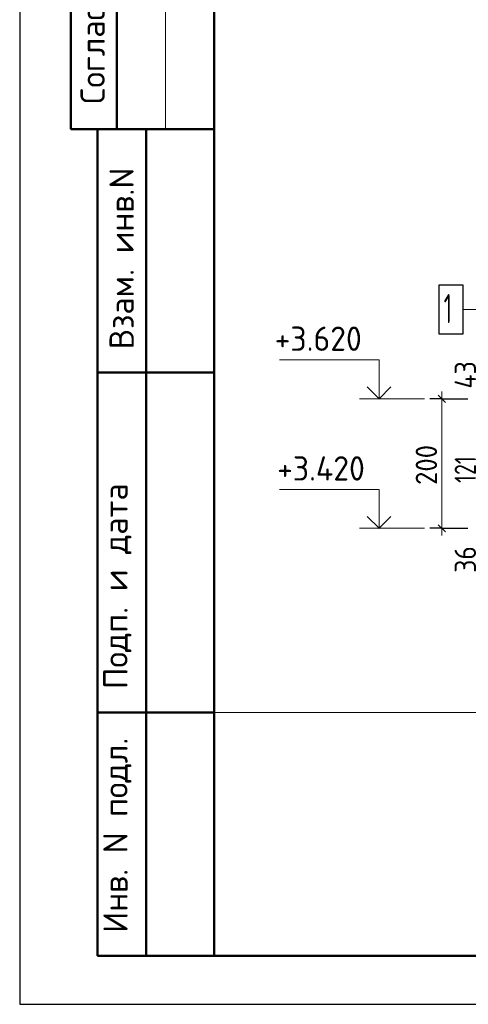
# Model space of a CAD drawing. Header units: millimetres. Extents: x 0 to 42000, y 0 to 29700.
# Tile 1 of 64: x 0 to 4612, y 0 to 10127. Entities that reach past the tile are written whole.
import ezdxf

# ---------------------------------------------------------------- set-up
doc = ezdxf.new("R2010")
doc.units = ezdxf.units.MM
for name, color, linetype, lineweight in [('Standard', 7, 'Continuous', 25), ('Размерная линия_ общее', 7, 'Continuous', 13), ('Фоновоя арматура Х1', 7, 'Continuous', 25)]:
    doc.layers.add(name, color=color, linetype=linetype, lineweight=lineweight)
doc.styles.add('ISOCPEUR', font='txt')

msp = doc.modelspace()

# ---------------------------------------------------------------- linework, layer by layer
at = {"layer": 'Standard', "color": 7, "linetype": 'Continuous', "lineweight": 25, "transparency": 33554687}
msp.add_line((2000, 29200), (2000, 1058), dxfattribs=at)
at = {"layer": 'Standard', "color": 7, "linetype": 'Continuous', "lineweight": 50, "transparency": 33554687}
for p, q in [((527, 15500), (527, 9000)), ((527, 15500), (527, 9000)), ((1000, 15500), (1000, 9000)), ((0, 9000), (6, 9000)), ((527, 9000), (2000, 9000)), ((800, 500), (800, 9000)), ((800, 500), (800, 9000)), ((1300, 500), (1300, 9000)), ((800, 6500), (2000, 6500)), ((800, 3000), (2000, 3000)), ((2000, 500), (800, 500))]:
    msp.add_line(p, q, dxfattribs=at)
at = {"layer": 'Standard', "color": 7, "linetype": 'Continuous', "lineweight": 13, "transparency": 33554687}
for p, q in [((1500, 15500), (1500, 9000)), ((3494, 6229), (4161, 6229)), ((3494, 4896), (4161, 4896))]:
    msp.add_line(p, q, dxfattribs=at)
at = {"layer": 'Standard', "color": 7, "linetype": 'Continuous', "lineweight": 25, "transparency": 33554687}
msp.add_lwpolyline([(0, 0), (42000, 0), (42000, 29700), (0, 29700), (0, 0)], close=True, dxfattribs=at)
at = {"layer": 'Standard', "color": 7, "linetype": 'Continuous', "lineweight": 50, "transparency": 33554687}
msp.add_lwpolyline([(2000, 29200), (41500, 29200), (41500, 500), (2000, 500), (2000, 29200)], close=True, dxfattribs=at)
at = {"layer": 'Standard', "color": 7, "linetype": 'Continuous', "lineweight": 13, "transparency": 33554687}
for points in [[(41500, 29200), (2000, 29200), (2000, 3000), (41500, 3000), (41500, 29200)], [(6011, 5942), (6294, 6225), (6294, 7146), (4559, 7146)], [(3694, 6229), (3694, 6629), (2671, 6629)], [(3694, 4896), (3694, 5296), (2671, 5296)]]:
    msp.add_lwpolyline(points, dxfattribs=at)
at = {"layer": 'Standard', "color": 7, "linetype": 'Continuous', "lineweight": 35, "transparency": 33554687}
for points in [[(3815, 6350), (3694, 6229), (3573, 6350)], [(3815, 5017), (3694, 4896), (3573, 5017)]]:
    msp.add_lwpolyline(points, dxfattribs=at)
at = {"layer": 'Размерная линия_ общее', "color": 7, "linetype": 'Continuous', "lineweight": 13, "transparency": 33554687}
for p, q in [((4341, 6229), (4341, 6304)), ((4341, 4896), (4341, 4821))]:
    msp.add_line(p, q, dxfattribs=at)
at = {"layer": 'Размерная линия_ общее', "color": 253, "linetype": 'Continuous', "lineweight": -3, "true_color": 0xa0a0a0, "transparency": 33554687}
for p, q in [((4341, 6229), (4216, 6229)), ((4341, 6229), (4466, 6229)), ((4341, 6229), (4608, 6229)), ((4341, 4896), (4216, 4896)), ((4341, 4896), (4466, 4896)), ((4341, 4896), (4608, 4896))]:
    msp.add_line(p, q, dxfattribs=at)
at = {"layer": 'Размерная линия_ общее', "color": 7, "linetype": 'Continuous', "lineweight": 25, "transparency": 33554687}
for p, q in [((4303, 6266), (4378, 6191)), ((4303, 4933), (4378, 4858))]:
    msp.add_line(p, q, dxfattribs=at)
at = {"layer": 'Размерная линия_ общее', "color": 7, "linetype": 'Continuous', "lineweight": 13, "transparency": 33554687}
msp.add_lwpolyline([(4341, 6229), (4341, 5257), (4341, 5257), (4341, 4896)], dxfattribs=at)
at = {"layer": 'Фоновоя арматура Х1', "color": 7, "linetype": 'Continuous', "lineweight": 25, "transparency": 33554687}
msp.add_lwpolyline([(4309, 6896), (4559, 6896), (4559, 7396), (4309, 7396), (4309, 6896)], dxfattribs=at)

# ---------------------------------------------------------------- texts
at = {"layer": 'Standard', "color": 7, "linetype": 'Continuous', "lineweight": 50, "transparency": 33554687, "char_height": 250, "attachment_point": 7, "rotation": 90, "style": 'ISOCPEUR'}
for s, insert, width in [('\\A1;{\\fISOCPEUR|i0|b0;\\H250.000000;\\W1.000000;\\C7;Согласовано}\\P', (875, 9261), 2071.88), ('\\A1;{\\fISOCPEUR|i0|b0;\\H250.000000;\\W1.000000;\\C7;Взам. инв.N}\\P', (1173, 6736), 1909.1), ('\\A1;{\\fISOCPEUR|i0|b0;\\H250.000000;\\W1.000000;\\C7;Подп. и дата}\\P', (1149, 3242), 2197.06), ('\\A1;{\\fISOCPEUR|i0|b0;\\H250.000000;\\W1.000000;\\C7;Инв. N подл.}\\P', (1149, 734), 2021.79)]:
    msp.add_mtext(s, dxfattribs=dict(at, insert=insert, width=width))
at = {"layer": 'Standard', "color": 7, "linetype": 'Continuous', "lineweight": 25, "transparency": 33554687, "char_height": 250, "attachment_point": 7, "style": 'ISOCPEUR'}
for s, insert, width in [('\\W0.95;+3.620', (2621, 6721), 1067.87), ('\\W0.95;+3.420', (2646, 5387), 1093.06)]:
    msp.add_mtext(s, dxfattribs=dict(at, insert=insert, width=width))
at = {"layer": 'Размерная линия_ общее', "color": 7, "linetype": 'Continuous', "lineweight": 25, "transparency": 33554687, "char_height": 220, "attachment_point": 7, "rotation": 90, "style": 'ISOCPEUR'}
for s, insert, width in [('\\W0.88;43', (4691, 6333), 426.8), ('\\W0.91;200', (4291, 5342), 561.98), ('\\W0.74;121', (4691, 5363), 455.15), ('\\W0.87;36', (4691, 4439), 403.93)]:
    msp.add_mtext(s, dxfattribs=dict(at, insert=insert, width=width))
at = {"layer": 'Фоновоя арматура Х1', "color": 7, "linetype": 'Continuous', "lineweight": 13, "transparency": 33554687, "insert": (4359, 7006), "char_height": 300, "width": 233.34, "attachment_point": 7, "style": 'ISOCPEUR'}
msp.add_mtext('\\W0.56;1', dxfattribs=at)

doc.saveas('drawing.dxf')
